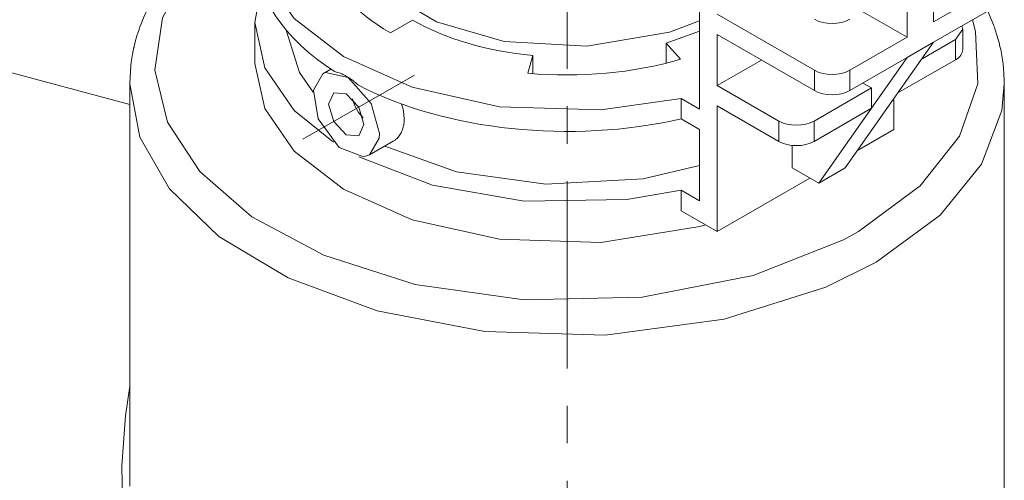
# Model space of a CAD drawing. Header units: millimetres. Extents: x 0 to 594, y 0 to 420.
# Tile 16 of 21: x 480 to 520, y 235 to 253. Entities that reach past the tile are written whole.
import ezdxf

# ---------------------------------------------------------------- set-up
doc = ezdxf.new("R2010")
doc.units = ezdxf.units.MM
doc.linetypes.add('K5LT_AXLED', pattern=[12, 7.5, -1.5, 1.5, -1.5])
doc.linetypes.add('K5LT_THIN', pattern=[0])
doc.layers.add('Системный слой (1)', color=7, linetype='Continuous', true_color=0x6c6c6c)

# ---------------------------------------------------------------- blocks, each defined once
blk = doc.blocks.new('U46')
at = {"layer": 'Системный слой (1)', "color": 7, "linetype": 'K5LT_THIN', "lineweight": 18, "true_color": 0xffffff}
for p, q in [((495.686, 249.597), (495.627, 249.804)), ((495.722, 249.397), (495.686, 249.597)), ((495.734, 249.201), (495.722, 249.397))]:
    blk.add_line(p, q, dxfattribs=at)
blk = doc.blocks.new('U49')
at = {"layer": 'Системный слой (1)', "color": 7, "linetype": 'K5LT_THIN', "lineweight": 18, "true_color": 0xffffff}
for p, q in [((489.999, 254.495), (489.752, 253.066)), ((489.752, 253.066), (490.149, 251.26)), ((490.149, 251.26), (491.334, 249.551)), ((491.334, 249.551), (492.897, 248.279))]:
    blk.add_line(p, q, dxfattribs=at)
blk = doc.blocks.new('U53')
at = {"layer": 'Системный слой (1)', "color": 7, "linetype": 'K5LT_THIN', "lineweight": 18, "true_color": 0xffffff}
for p, q in [((494.96, 248.12), (497.831, 247.093)), ((497.831, 247.093), (501.4, 246.59)), ((505.298, 246.814), (507.555, 247.338)), ((501.4, 246.59), (505.298, 246.814))]:
    blk.add_line(p, q, dxfattribs=at)
blk = doc.blocks.new('U54')
at = {"layer": 'Системный слой (1)', "color": 7, "linetype": 'K5LT_THIN', "lineweight": 18, "true_color": 0xffffff}
for p, q in [((491.014, 252.764), (491.549, 251.064)), ((491.549, 251.064), (492.091, 250.278))]:
    blk.add_line(p, q, dxfattribs=at)
blk = doc.blocks.new('U57')
at = {"layer": 'Системный слой (1)', "color": 7, "linetype": 'K5LT_THIN', "lineweight": 18, "true_color": 0xffffff}
for p, q in [((515.333, 248.78), (513.871, 247.936)), ((511.974, 246.84), (508.262, 244.697))]:
    blk.add_line(p, q, dxfattribs=at)
blk = doc.blocks.new('U65')
at = {"layer": 'Системный слой (1)', "color": 7, "linetype": 'K5LT_THIN', "lineweight": 18, "true_color": 0xffffff}
for p, q in [((492.913, 250.258), (492.706, 249.8)), ((493.413, 250.208), (492.913, 250.258)), ((493.913, 249.681), (493.413, 250.208)), ((492.706, 249.8), (492.913, 249.103)), ((494.12, 248.984), (493.913, 249.681)), ((492.913, 249.103), (493.413, 248.575)), ((493.913, 248.526), (494.12, 248.984)), ((493.413, 248.575), (493.913, 248.526))]:
    blk.add_line(p, q, dxfattribs=at)
blk = doc.blocks.new('U74')
at = {"layer": 'Системный слой (1)', "color": 7, "linetype": 'K5LT_THIN', "lineweight": 18, "true_color": 0xffffff}
for p, q in [((493.924, 247.684), (496.87, 246.553)), ((496.87, 246.553), (500.539, 245.917)), ((504.643, 245.983), (506.817, 246.348)), ((500.539, 245.917), (504.643, 245.983))]:
    blk.add_line(p, q, dxfattribs=at)
blk = doc.blocks.new('U77')
at = {"layer": 'Системный слой (1)', "color": 7, "linetype": 'K5LT_THIN', "lineweight": 18, "true_color": 0xffffff}
for p, q in [((517.793, 252.389), (518.086, 252.797)), ((518.086, 252.797), (518.058, 252.933))]:
    blk.add_line(p, q, dxfattribs=at)
blk = doc.blocks.new('U80')
at = {"layer": 'Системный слой (1)', "color": 7, "linetype": 'K5LT_THIN', "lineweight": 18, "true_color": 0xffffff}
for p, q in [((493.663, 250.011), (493.759, 249.733)), ((493.759, 249.733), (493.904, 249.47)), ((493.904, 249.47), (494.087, 249.248))]:
    blk.add_line(p, q, dxfattribs=at)
blk = doc.blocks.new('U82')
at = {"layer": 'Системный слой (1)', "color": 7, "linetype": 'K5LT_THIN', "lineweight": 18, "true_color": 0xffffff}
for p, q in [((492.587, 251.067), (492.475, 251.016)), ((493.496, 250.872), (492.587, 251.067)), ((492.475, 251.016), (492.099, 250.353)), ((494.407, 249.831), (493.496, 250.872)), ((492.099, 250.353), (492.296, 249.212)), ((494.739, 248.626), (494.407, 249.831)), ((492.296, 249.212), (493.128, 248.061)), ((494.35, 247.768), (494.727, 248.431)), ((494.727, 248.431), (494.739, 248.626)), ((493.128, 248.061), (494.106, 247.687)), ((494.106, 247.687), (494.35, 247.768))]:
    blk.add_line(p, q, dxfattribs=at)
blk = doc.blocks.new('U85')
at = {"layer": 'Системный слой (1)', "color": 7, "linetype": 'K5LT_THIN', "lineweight": 18, "true_color": 0xffffff}
for p, q in [((490.615, 259.376), (489.834, 257.568)), ((489.834, 257.568), (489.752, 256.74)), ((489.752, 256.74), (490.149, 254.934)), ((490.149, 254.934), (491.334, 253.226)), ((491.334, 253.226), (493.302, 251.702)), ((493.302, 251.702), (496.052, 250.474)), ((496.052, 250.474), (499.552, 249.694)), ((503.598, 249.566), (506.817, 250.022)), ((499.552, 249.694), (503.598, 249.566))]:
    blk.add_line(p, q, dxfattribs=at)
blk = doc.blocks.new('U112')
at = {"layer": 'Системный слой (1)', "color": 7, "linetype": 'K5LT_THIN', "lineweight": 18, "true_color": 0xffffff}
blk.add_line((484.752, 234.491), (484.752, 250.617), dxfattribs=at)
blk = doc.blocks.new('U174')
at = {"layer": 'Системный слой (1)', "color": 7, "linetype": 'K5LT_THIN', "lineweight": 18, "true_color": 0xffffff}
for p, q in [((489.752, 251.433), (490.149, 249.627)), ((490.149, 249.627), (491.334, 247.918)), ((491.334, 247.918), (493.302, 246.395)), ((493.302, 246.395), (496.052, 245.166)), ((496.052, 245.166), (499.552, 244.387)), ((503.598, 244.258), (507.564, 244.901)), ((507.564, 244.901), (507.797, 244.965)), ((499.552, 244.387), (503.598, 244.258))]:
    blk.add_line(p, q, dxfattribs=at)
blk = doc.blocks.new('U189')
at = {"layer": 'Системный слой (1)', "color": 7, "linetype": 'K5LT_THIN', "lineweight": 18, "true_color": 0xffffff}
for p, q in [((484.752, 250.617), (485.15, 248.473)), ((519.653, 249.544), (519.752, 250.617)), ((518.841, 247.4), (519.653, 249.544)), ((485.15, 248.473), (486.339, 246.412)), ((517.182, 245.346), (518.841, 247.4)), ((486.339, 246.412), (488.317, 244.504)), ((514.626, 243.472), (517.182, 245.346)), ((488.317, 244.504), (491.088, 242.836)), ((512.605, 242.471), (514.626, 243.472)), ((491.088, 242.836), (494.651, 241.516)), ((508.537, 241.187), (512.605, 242.471)), ((494.651, 241.516), (498.954, 240.694)), ((503.773, 240.551), (508.537, 241.187)), ((498.954, 240.694), (503.773, 240.551))]:
    blk.add_line(p, q, dxfattribs=at)
blk = doc.blocks.new('U190')
at = {"layer": 'Системный слой (1)', "color": 7, "linetype": 'K5LT_THIN', "lineweight": 18, "true_color": 0xffffff}
for p, q in [((493.502, 257.149), (493.899, 255.644)), ((493.899, 255.644), (495.077, 254.257)), ((495.077, 254.257), (497.027, 253.096)), ((497.027, 253.096), (499.733, 252.311)), ((506.349, 252.685), (507.555, 253.13)), ((503.047, 252.118), (506.349, 252.685)), ((499.733, 252.311), (503.047, 252.118))]:
    blk.add_line(p, q, dxfattribs=at)
blk = doc.blocks.new('U191')
at = {"layer": 'Системный слой (1)', "color": 7, "linetype": 'K5LT_THIN', "lineweight": 18, "true_color": 0xffffff}
for p, q in [((489.17, 257.239), (487.179, 255.309)), ((487.179, 255.309), (486.056, 253.253)), ((486.056, 253.253), (485.759, 251.154)), ((518.604, 252.703), (518.474, 253.173)), ((518.69, 250.608), (518.604, 252.703)), ((485.759, 251.154), (486.263, 249.081)), ((517.963, 248.522), (518.69, 250.608)), ((486.263, 249.081), (487.556, 247.102)), ((516.389, 246.521), (517.963, 248.522)), ((487.556, 247.102), (489.638, 245.292)), ((513.919, 244.697), (516.389, 246.521)), ((489.638, 245.292), (492.511, 243.744)), ((509.705, 242.934), (513.313, 244.365)), ((513.313, 244.365), (513.919, 244.697)), ((492.511, 243.744), (496.169, 242.578)), ((505.263, 242.067), (509.705, 242.934)), ((496.169, 242.578), (500.528, 241.959)), ((500.528, 241.959), (505.263, 242.067))]:
    blk.add_line(p, q, dxfattribs=at)
blk = doc.blocks.new('U193')
at = {"layer": 'Системный слой (1)', "color": 7, "linetype": 'K5LT_THIN', "lineweight": 18, "true_color": 0xffffff}
for p, q in [((488.697, 257.314), (488.838, 257.415)), ((488.838, 257.415), (489.016, 257.54)), ((489.016, 257.54), (489.17, 257.649)), ((488.083, 256.839), (488.437, 257.122)), ((488.437, 257.122), (488.454, 257.135)), ((488.454, 257.135), (488.488, 257.161)), ((488.488, 257.161), (488.557, 257.212)), ((488.557, 257.212), (488.697, 257.314)), ((487.665, 256.477), (487.802, 256.599)), ((487.802, 256.599), (488.083, 256.839)), ((487.253, 256.084), (487.548, 256.369)), ((487.548, 256.369), (487.564, 256.385)), ((487.564, 256.385), (487.598, 256.416)), ((487.598, 256.416), (487.665, 256.477)), ((486.905, 255.72), (487.018, 255.843)), ((487.018, 255.843), (487.253, 256.084)), ((486.566, 255.327), (486.808, 255.612)), ((486.808, 255.612), (486.822, 255.628)), ((486.822, 255.628), (486.85, 255.659)), ((486.85, 255.659), (486.905, 255.72)), ((486.282, 254.964), (486.374, 255.086)), ((486.374, 255.086), (486.566, 255.327)), ((485.977, 254.526), (486.203, 254.856)), ((486.203, 254.856), (486.214, 254.872)), ((486.214, 254.872), (486.236, 254.902)), ((486.236, 254.902), (486.282, 254.964)), ((485.743, 254.148), (485.775, 254.202)), ((485.775, 254.202), (485.84, 254.311)), ((485.84, 254.311), (485.977, 254.526)), ((485.516, 253.729), (485.627, 253.941)), ((485.627, 253.941), (485.719, 254.107)), ((485.719, 254.107), (485.727, 254.12)), ((485.727, 254.12), (485.743, 254.148)), ((485.297, 253.256), (485.418, 253.528)), ((485.418, 253.528), (485.425, 253.541)), ((485.425, 253.541), (485.437, 253.568)), ((485.437, 253.568), (485.463, 253.622)), ((485.463, 253.622), (485.516, 253.729)), ((519.086, 253.526), (519.215, 253.229)), ((485.158, 252.9), (485.202, 253.019)), ((485.202, 253.019), (485.297, 253.256)), ((519.215, 253.229), (519.267, 253.104)), ((519.267, 253.104), (519.319, 252.971)), ((485.036, 252.529), (485.121, 252.795)), ((485.121, 252.795), (485.126, 252.81)), ((485.126, 252.81), (485.137, 252.84)), ((485.137, 252.84), (485.158, 252.9)), ((519.319, 252.971), (519.324, 252.958)), ((519.324, 252.958), (519.334, 252.932)), ((519.334, 252.932), (519.353, 252.878)), ((519.353, 252.878), (519.39, 252.772)), ((519.39, 252.772), (519.459, 252.557)), ((484.94, 252.175), (484.969, 252.293)), ((484.969, 252.293), (485.036, 252.529)), ((519.459, 252.557), (519.553, 252.22)), ((519.553, 252.22), (519.556, 252.205)), ((484.86, 251.799), (484.915, 252.071)), ((484.915, 252.071), (484.919, 252.086)), ((484.919, 252.086), (484.925, 252.115)), ((484.925, 252.115), (484.94, 252.175)), ((519.556, 252.205), (519.564, 252.174)), ((519.564, 252.174), (519.578, 252.113)), ((519.578, 252.113), (519.606, 251.99)), ((519.606, 251.99), (519.654, 251.744)), ((484.798, 251.39), (484.805, 251.449)), ((484.805, 251.449), (484.821, 251.566)), ((484.821, 251.566), (484.86, 251.799)), ((519.654, 251.744), (519.694, 251.482)), ((519.694, 251.482), (519.696, 251.467)), ((519.696, 251.467), (519.7, 251.437)), ((519.7, 251.437), (519.707, 251.377)), ((484.752, 250.617), (484.793, 251.346)), ((484.793, 251.346), (484.794, 251.361)), ((484.794, 251.361), (484.798, 251.39)), ((519.707, 251.377), (519.72, 251.256)), ((519.72, 251.256), (519.739, 251.014)), ((519.739, 251.014), (519.75, 250.758)), ((519.75, 250.758), (519.75, 250.749)), ((519.75, 250.749), (519.751, 250.731)), ((519.751, 250.731), (519.751, 250.695)), ((519.751, 250.695), (519.752, 250.622)), ((519.752, 250.622), (519.752, 250.617))]:
    blk.add_line(p, q, dxfattribs=at)
blk = doc.blocks.new('U200')
at = {"layer": 'Системный слой (1)', "color": 7, "linetype": 'K5LT_THIN', "lineweight": 18, "true_color": 0xffffff}
for p, q in [((484.752, 238.505), (484.572, 237.32)), ((484.572, 237.32), (484.437, 235.325)), ((484.437, 235.325), (484.47, 233.27)), ((484.47, 233.27), (484.518, 232.465))]:
    blk.add_line(p, q, dxfattribs=at)

msp = doc.modelspace()

# ---------------------------------------------------------------- linework, layer by layer
at = {"layer": 'Системный слой (1)', "color": 7, "linetype": 'K5LT_THIN', "lineweight": 18, "true_color": 0xffffff}
for p, q in [((507.5549, 272.458), (507.5549, 249.5961)), ((516.9241, 253.095), (516.9241, 255.1362)), ((515.8634, 252.4826), (515.8634, 254.5238)), ((519.2222, 254.4218), (516.9241, 253.095)), ((512.1511, 251.1558), (508.262, 253.4012)), ((515.8634, 252.4826), (514.0956, 253.5032)), ((519.2222, 253.6053), (516.9241, 252.2785)), ((489.7516, 251.4332), (489.7516, 253.0662)), ((495.1805, 252.6579), (496.0644, 253.1682)), ((506.224, 252.2392), (507.5549, 252.7222)), ((518.0862, 251.9807), (518.0862, 252.7972)), ((506.7915, 251.5962), (506.224, 252.2392)), ((506.224, 252.2392), (506.224, 251.442)), ((508.262, 250.5434), (508.262, 252.5847)), ((508.262, 252.5847), (512.1511, 250.3393)), ((515.8634, 252.4826), (513.5653, 251.1558)), ((516.9241, 252.2785), (515.4952, 250.2457)), ((516.9241, 252.2785), (515.8634, 251.6661)), ((517.7933, 252.389), (516.4611, 251.6199)), ((517.7933, 251.5725), (517.7933, 252.389)), ((500.8828, 251.7508), (500.6873, 251.038)), ((500.8828, 251.7508), (500.8828, 251.0213)), ((510.0298, 251.564), (508.262, 250.5434)), ((515.8634, 251.6661), (513.5653, 250.3393)), ((514.4345, 249.6333), (515.8634, 251.6661)), ((517.7933, 251.5725), (515.4952, 250.2457)), ((478.9509, 251.3383), (484.7516, 249.784)), ((492.7982, 251.2022), (492.4753, 251.0157)), ((512.1511, 250.3393), (512.1511, 251.1558)), ((513.5653, 250.3393), (513.5653, 251.1558)), ((514.4345, 250.4498), (514.0956, 250.6455)), ((510.7222, 249.123), (508.262, 250.5434)), ((514.4345, 250.4498), (512.1364, 249.123)), ((515.4952, 250.2457), (513.3885, 247.2486)), ((514.4345, 249.6333), (514.4345, 250.4498)), ((519.7516, 228.4957), (519.7516, 250.6167)), ((507.5549, 249.5961), (506.817, 250.0221)), ((506.817, 249.2056), (506.817, 250.0221)), ((515.3331, 248.7796), (515.3331, 250.0151)), ((508.262, 249.7269), (510.7222, 248.3065)), ((508.262, 244.6971), (508.262, 249.7269)), ((514.4345, 249.6333), (512.1364, 248.3065)), ((512.3279, 246.6363), (514.4345, 249.6333)), ((506.817, 249.2056), (507.5549, 248.7796)), ((510.7222, 248.3065), (510.7222, 249.123)), ((512.1364, 248.3065), (512.1364, 249.123)), ((507.5549, 248.7796), (507.5549, 245.9218)), ((495.2896, 248.3105), (494.3503, 247.7681)), ((511.2672, 247.2486), (511.2672, 248.1451)), ((511.2672, 247.2486), (512.3279, 246.6363)), ((513.3885, 247.2486), (512.3279, 246.6363)), ((506.817, 245.5314), (506.817, 246.3479)), ((507.5549, 245.9218), (506.817, 246.3479)), ((506.817, 245.5314), (508.262, 244.6971))]:
    msp.add_line(p, q, dxfattribs=at)
at = {"layer": 'Системный слой (1)', "color": 30, "linetype": 'K5LT_AXLED', "lineweight": 18, "true_color": 0xff8000}
for p, q in [((502.2516, 179.2145), (502.2516, 260.9524)), ((496.14, 250.9665), (491.6807, 248.392))]:
    msp.add_line(p, q, dxfattribs=at)
at = {"layer": 'Системный слой (1)', "color": 7, "linetype": 'K5LT_THIN', "lineweight": 18, "true_color": 0xffffff}
for centre, major_axis, start_param, end_param in [((502.2516, 255.9239), (-12.5, 0), 0, 0.7315205), ((502.2516, 256.7404), (-10, 0), 0.1570796, 0.7853982), ((502.2516, 256.7404), (-8.75, 0), 0.7853982, 1.4137167), ((512.8582, 253.6053), (1, 0), 3.9269908, 5.4977871), ((517.0862, 251.9807), (1, 0), 5.4977871, 6.2831853), ((502.2516, 256.7404), (10, 0), 4.5553093, 5.1836279), ((512.8582, 251.564), (-1, 0), 0.7853982, 2.3561945), ((502.2516, 255.9239), (12.5, 0), 3.9808685, 5.0862703), ((512.8582, 250.7475), (1, 0), 3.9269908, 5.4977871), ((511.4293, 249.5313), (-1, 0), 0.7853982, 2.3561945), ((511.4293, 248.7148), (1, 0), 3.9269908, 5.4977871)]:
    msp.add_ellipse(centre, major_axis=major_axis, ratio=0.5773503, start_param=start_param, end_param=end_param, dxfattribs=at)
for points, knots in [([(493.9016, 250.5534), (493.8474, 250.6043), (493.7441, 250.6947), (493.5789, 250.8201), (493.4111, 250.9277), (493.2204, 251.025), (493.067, 251.0789), (492.9748, 251.0987), (492.9496, 251.103)], [0, 0, 0, 0, 1.5367563, 2.8709244, 4.5112298, 6.1492464, 8.2089495, 9, 9, 9, 9]), ([(495.2896, 248.3105), (495.3248, 248.3308), (495.3786, 248.3677), (495.4491, 248.4302), (495.5062, 248.4918), (495.5613, 248.5656), (495.6106, 248.6489), (495.6519, 248.7388), (495.684, 248.8315), (495.7071, 248.9234), (495.7277, 249.044), (495.7337, 249.1374), (495.7337, 249.201)], [0, 0, 0, 0, 1.6695746, 2.6713644, 3.833523, 5.0446824, 6.3082206, 7.5733079, 8.7701153, 9.8950158, 10.9393362, 13, 13, 13, 13])]:
    msp.add_open_spline(points, degree=3, knots=knots, dxfattribs=at)

# ---------------------------------------------------------------- block references
at = {"layer": 'Системный слой (1)'}
for name in ['U85', 'U193', 'U191', 'U190', 'U49', 'U54', 'U77', 'U174', 'U82', 'U112', 'U189', 'U65', 'U80', 'U46', 'U57', 'U53', 'U74', 'U200']:
    msp.add_blockref(name, (0, 0), dxfattribs=at)

doc.saveas('drawing.dxf')
